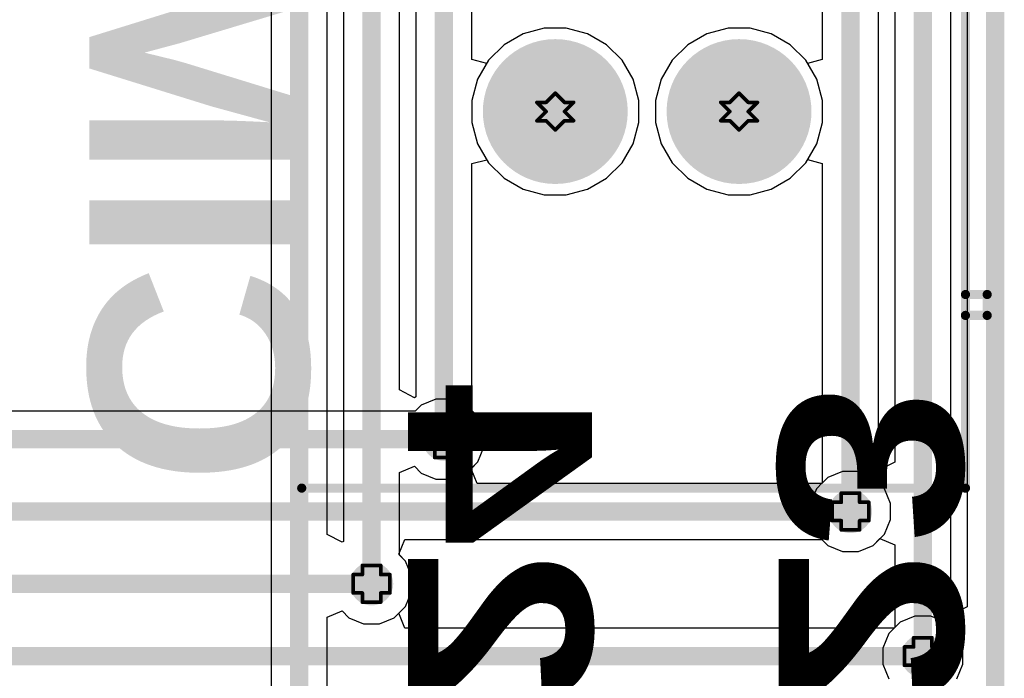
# Model space of a CAD drawing. Header units: inches. Extents: x -0.1 to 10.2, y 0 to 6.5.
# Tile 78 of 95: x 3.918 to 4.454, y 1.307 to 1.665. Entities that reach past the tile are written whole.
import ezdxf

# ---------------------------------------------------------------- set-up
doc = ezdxf.new("R2010")
doc.units = ezdxf.units.IN
doc.header["$MEASUREMENT"] = 0
for name, color, linetype in [('Bottom Layer', 5, 'Continuous'), ('Bottom Overlay', 54, 'Continuous'), ('Bottom Solder', 6, 'Continuous'), ('Drill Drawing', 1, 'Continuous'), ('Multi-Layer', 9, 'Continuous'), ('Pad Holes', 156, 'Continuous'), ('Top Layer', 1, 'Continuous'), ('Top Solder', 216, 'Continuous'), ('Via Holes', 16, 'Continuous')]:
    doc.layers.add(name, color=color, linetype=linetype)
doc.styles.add('Arial Black_Bold', font='txt', dxfattribs={"height": 0.2})
doc.styles.add('Arial_Bold', font='txt', dxfattribs={"height": 0.2})

# ---------------------------------------------------------------- blocks, each defined once
blk = doc.blocks.new('X9555WV_2_12_6TV01_B_53')
at = {"layer": 'Bottom Layer'}
h = blk.add_hatch(color=5, dxfattribs=at)
edge = h.paths.add_edge_path()
edge.add_arc((0.55, 0.05), 0.03543, 0, 360)
h = blk.add_hatch(color=5, dxfattribs=at)
edge = h.paths.add_edge_path()
edge.add_arc((0.55, -0.05), 0.03543, 0, 360)
at = {"layer": 'Bottom Solder'}
h = blk.add_hatch(color=6, dxfattribs=at)
edge = h.paths.add_edge_path()
edge.add_arc((0.55, 0.05), 0.03943, 0, 360)
h = blk.add_hatch(color=6, dxfattribs=at)
edge = h.paths.add_edge_path()
edge.add_arc((0.55, -0.05), 0.03943, 0, 360)
at = {"layer": 'Multi-Layer'}
h = blk.add_hatch(color=9, dxfattribs=at)
edge = h.paths.add_edge_path()
edge.add_arc((0.55, 0.05), 0.03543, 0, 360)
h = blk.add_hatch(color=9, dxfattribs=at)
edge = h.paths.add_edge_path()
edge.add_arc((0.55, -0.05), 0.03543, 0, 360)
at = {"layer": 'Pad Holes'}
h = blk.add_hatch(color=7, dxfattribs=at)
edge = h.paths.add_edge_path()
edge.add_arc((0.55, 0.05), 0.02165, 0, 360)
h = blk.add_hatch(color=7, dxfattribs=at)
edge = h.paths.add_edge_path()
edge.add_arc((0.55, -0.05), 0.02165, 0, 360)
at = {"layer": 'Top Layer'}
h = blk.add_hatch(color=1, dxfattribs=at)
edge = h.paths.add_edge_path()
edge.add_arc((0.55, 0.05), 0.03543, 0, 360)
h = blk.add_hatch(color=1, dxfattribs=at)
edge = h.paths.add_edge_path()
edge.add_arc((0.55, -0.05), 0.03543, 0, 360)
at = {"layer": 'Top Solder'}
h = blk.add_hatch(color=216, dxfattribs=at)
edge = h.paths.add_edge_path()
edge.add_arc((0.55, 0.05), 0.03943, 0, 360)
h = blk.add_hatch(color=216, dxfattribs=at)
edge = h.paths.add_edge_path()
edge.add_arc((0.55, -0.05), 0.03943, 0, 360)
at = {"layer": 'Bottom Overlay', "const_width": 0.005}
for points in [[(0.6496, 0.17323), (0.6496, 0.18504)], [(0.66097, 0.18504), (0.6496, 0.18504)], [(0.66097, 0.17323), (0.66097, 0.18504)], [(0.755, 0.17323), (-0.755, 0.17323)], [(0.755, -0.188), (0.755, 0.17323)], [(0.755, -0.188), (-0.755, -0.188)]]:
    blk.add_lwpolyline(points, dxfattribs=at)
at = {"layer": 'Bottom Overlay', "const_width": 0.0025}
for points in [[(0.64835, 0.18504, 1), (0.65085, 0.18504, 1)], [(0.64835, 0.18504, 1), (0.65085, 0.18504, 1)], [(0.65972, 0.18504, 1), (0.66221, 0.18504, 1)], [(0.65972, 0.18504, 1), (0.66221, 0.18504, 1)], [(0.64835, 0.17323, 1), (0.65085, 0.17323, 1)], [(0.65972, 0.17323, 1), (0.66221, 0.17323, 1)], [(0.75375, 0.17323, 1), (0.75625, 0.17323, 1)], [(0.75375, 0.17323, 1), (0.75625, 0.17323, 1)], [(0.75375, -0.188, 1), (0.75625, -0.188, 1)], [(0.75375, -0.188, 1), (0.75625, -0.188, 1)]]:
    blk.add_lwpolyline(points, format="xyb", close=True, dxfattribs=at)

msp = doc.modelspace()

# ---------------------------------------------------------------- hatches: boundary and pattern name
at = {"layer": 'Bottom Layer'}
h = msp.add_hatch(color=5, dxfattribs=at)
edge = h.paths.add_edge_path()
edge.add_arc((4.14882, 1.43701), 0.01181, 0, 360)
h = msp.add_hatch(color=5, dxfattribs=at)
edge = h.paths.add_edge_path()
edge.add_arc((4.37008, 1.39764), 0.01181, 0, 360)
h = msp.add_hatch(color=5, dxfattribs=at)
edge = h.paths.add_edge_path()
edge.add_arc((4.10945, 1.35827), 0.01181, 0, 360)
h = msp.add_hatch(color=5, dxfattribs=at)
edge = h.paths.add_edge_path()
edge.add_arc((4.40945, 1.3189), 0.01181, 0, 360)
at = {"layer": 'Top Layer'}
h = msp.add_hatch(color=1, dxfattribs=at)
edge = h.paths.add_edge_path()
edge.add_arc((4.14882, 1.43701), 0.01181, 0, 360)
h = msp.add_hatch(color=1, dxfattribs=at)
edge = h.paths.add_edge_path()
edge.add_arc((4.37008, 1.39764), 0.01181, 0, 360)
h = msp.add_hatch(color=1, dxfattribs=at)
edge = h.paths.add_edge_path()
edge.add_arc((4.10945, 1.35827), 0.01181, 0, 360)
h = msp.add_hatch(color=1, dxfattribs=at)
edge = h.paths.add_edge_path()
edge.add_arc((4.40945, 1.3189), 0.01181, 0, 360)
at = {"layer": 'Via Holes'}
h = msp.add_hatch(color=7, dxfattribs=at)
edge = h.paths.add_edge_path()
edge.add_arc((4.14882, 1.43701), 0.00591, 0, 360)
h = msp.add_hatch(color=7, dxfattribs=at)
edge = h.paths.add_edge_path()
edge.add_arc((4.37008, 1.39764), 0.00591, 0, 360)
h = msp.add_hatch(color=7, dxfattribs=at)
edge = h.paths.add_edge_path()
edge.add_arc((4.10945, 1.35827), 0.00591, 0, 360)
h = msp.add_hatch(color=7, dxfattribs=at)
edge = h.paths.add_edge_path()
edge.add_arc((4.40945, 1.3189), 0.00591, 0, 360)

# ---------------------------------------------------------------- linework, layer by layer
at = {"layer": 'Bottom Layer'}
for p, q in [((4.05478, 1.88583), (4.05478, 1.29508)), ((4.08537, 1.38513), (4.08537, 1.88583)), ((4.43352, 1.88583), (4.43352, 1.34576)), ((4.09415, 1.78346), (4.09415, 1.38137)), ((4.12474, 1.46387), (4.12474, 1.78346)), ((4.39415, 1.78346), (4.39415, 1.4245)), ((4.42474, 1.342), (4.42474, 1.78346)), ((4.13352, 1.69685), (4.13352, 1.46011)), ((4.38537, 1.42074), (4.38537, 1.69685)), ((4.16411, 1.6437), (4.16411, 1.68701)), ((4.35478, 1.68702), (4.35478, 1.64369)), ((4.19191, 1.65769), (4.18155, 1.65171)), ((4.20346, 1.66079), (4.19191, 1.65769)), ((4.21543, 1.66079), (4.20346, 1.66079)), ((4.22698, 1.65769), (4.21543, 1.66079)), ((4.23734, 1.65171), (4.22698, 1.65769)), ((4.29191, 1.65769), (4.28155, 1.65171)), ((4.30346, 1.66079), (4.29191, 1.65769)), ((4.31543, 1.66079), (4.30346, 1.66079)), ((4.32698, 1.65769), (4.31543, 1.66079)), ((4.33734, 1.65171), (4.32698, 1.65769)), ((4.18155, 1.65171), (4.17309, 1.64325)), ((4.2458, 1.64325), (4.23734, 1.65171)), ((4.28155, 1.65171), (4.27309, 1.64325)), ((4.3458, 1.64325), (4.33734, 1.65171)), ((4.17211, 1.64156), (4.16411, 1.6437)), ((4.17309, 1.64325), (4.17211, 1.64156)), ((4.25178, 1.63289), (4.2458, 1.64325)), ((4.27309, 1.64325), (4.26711, 1.63289)), ((4.34678, 1.64155), (4.3458, 1.64325)), ((4.35478, 1.64369), (4.34678, 1.64155)), ((4.25488, 1.62134), (4.25178, 1.63289)), ((4.26711, 1.63289), (4.26401, 1.62134)), ((4.25488, 1.60937), (4.25488, 1.62134)), ((4.26401, 1.62134), (4.26401, 1.60937)), ((4.25178, 1.59782), (4.25488, 1.60937)), ((4.26401, 1.60937), (4.26711, 1.59782)), ((4.2458, 1.58746), (4.25178, 1.59782)), ((4.26711, 1.59782), (4.27309, 1.58746)), ((4.16411, 1.58701), (4.17211, 1.58915)), ((4.16411, 1.45256), (4.16411, 1.58701)), ((4.17211, 1.58915), (4.17309, 1.58746)), ((4.17309, 1.58746), (4.18155, 1.579)), ((4.23734, 1.579), (4.2458, 1.58746)), ((4.27309, 1.58746), (4.28155, 1.579)), ((4.33734, 1.579), (4.3458, 1.58746)), ((4.3458, 1.58746), (4.34678, 1.58916)), ((4.34678, 1.58916), (4.35478, 1.58702)), ((4.35478, 1.58702), (4.35478, 1.41319)), ((4.18155, 1.579), (4.19191, 1.57302)), ((4.22698, 1.57302), (4.23734, 1.579)), ((4.28155, 1.579), (4.29191, 1.57302)), ((4.32698, 1.57302), (4.33734, 1.579)), ((4.19191, 1.57302), (4.20346, 1.56992)), ((4.21543, 1.56992), (4.22698, 1.57302)), ((4.29191, 1.57302), (4.30346, 1.56992)), ((4.31543, 1.56992), (4.32698, 1.57302)), ((4.20346, 1.56992), (4.21543, 1.56992)), ((4.30346, 1.56992), (4.31543, 1.56992)), ((4.13274, 1.45959), (4.12474, 1.46387)), ((4.13352, 1.46011), (4.13274, 1.45959)), ((4.16731, 1.44936), (4.16411, 1.45256)), ((4.17063, 1.44135), (4.16731, 1.44936)), ((4.17063, 1.43267), (4.17063, 1.44135)), ((4.16731, 1.42465), (4.17063, 1.43267)), ((4.12474, 1.41892), (4.13274, 1.42224)), ((4.13274, 1.42224), (4.13646, 1.41852)), ((4.16117, 1.41852), (4.16731, 1.42465)), ((4.38615, 1.42022), (4.38537, 1.42074)), ((4.39415, 1.4245), (4.38615, 1.42022)), ((4.12474, 1.37382), (4.12474, 1.41892)), ((4.13646, 1.41852), (4.14448, 1.4152)), ((4.14448, 1.4152), (4.15316, 1.4152)), ((4.15316, 1.4152), (4.16117, 1.41852)), ((4.35159, 1.40999), (4.34827, 1.40198)), ((4.35478, 1.41319), (4.35159, 1.40999)), ((4.34827, 1.40198), (4.34827, 1.3933)), ((4.34827, 1.3933), (4.35159, 1.38528)), ((4.09337, 1.38085), (4.08537, 1.38513)), ((4.35159, 1.38528), (4.35772, 1.37915)), ((4.38243, 1.37915), (4.38615, 1.38287)), ((4.38615, 1.38287), (4.39415, 1.37955)), ((4.09415, 1.38137), (4.09337, 1.38085)), ((4.35772, 1.37915), (4.36574, 1.37583)), ((4.37442, 1.37583), (4.38243, 1.37915)), ((4.39415, 1.37955), (4.39415, 1.33445)), ((4.12794, 1.37062), (4.12474, 1.37382)), ((4.36574, 1.37583), (4.37442, 1.37583)), ((4.13126, 1.36261), (4.12794, 1.37062)), ((4.13126, 1.35393), (4.13126, 1.36261)), ((4.12794, 1.34591), (4.13126, 1.35393)), ((4.1218, 1.33978), (4.12794, 1.34591)), ((4.43352, 1.34576), (4.42552, 1.34148)), ((4.08537, 1.34018), (4.09337, 1.3435)), ((4.08537, 1.29508), (4.08537, 1.34018)), ((4.09337, 1.3435), (4.09709, 1.33978)), ((4.09709, 1.33978), (4.10511, 1.33646)), ((4.11379, 1.33646), (4.1218, 1.33978)), ((4.42552, 1.34148), (4.42474, 1.342)), ((4.10511, 1.33646), (4.11379, 1.33646)), ((4.39415, 1.33445), (4.39096, 1.33125)), ((4.39096, 1.33125), (4.38764, 1.32324)), ((4.38764, 1.32324), (4.38764, 1.31456)), ((4.38764, 1.31456), (4.39096, 1.30654))]:
    msp.add_line(p, q, dxfattribs=at)
at = {"layer": 'Bottom Layer', "const_width": 0.01}
for points in [[(4.07008, 1.27953), (4.07008, 1.88583)], [(4.44882, 1.24016), (4.44882, 1.88583)], [(4.10945, 1.35827), (4.10945, 1.78346)], [(4.40945, 1.3189), (4.40945, 1.78346)], [(4.14882, 1.43701), (4.14882, 1.69685)], [(4.37008, 1.39764), (4.37008, 1.69685)]]:
    msp.add_lwpolyline(points, dxfattribs=at)
at = {"layer": 'Bottom Layer', "const_width": 0.005}
for points in [[(4.14632, 1.43701, 1), (4.15132, 1.43701, 1)], [(4.36758, 1.39764, 1), (4.37258, 1.39764, 1)], [(4.10695, 1.35827, 1), (4.11195, 1.35827, 1)], [(4.40695, 1.3189, 1), (4.41195, 1.3189, 1)]]:
    msp.add_lwpolyline(points, format="xyb", close=True, dxfattribs=at)
at = {"layer": 'Drill Drawing', "const_width": 0.002}
for points in [[(4.20445, 1.62035), (4.20945, 1.62535)], [(4.20945, 1.62535), (4.21445, 1.62035)], [(4.30445, 1.62035), (4.30945, 1.62535)], [(4.30945, 1.62535), (4.31445, 1.62035)], [(4.19945, 1.62035), (4.20445, 1.61535)], [(4.19945, 1.62035), (4.20445, 1.62035)], [(4.21445, 1.62035), (4.21945, 1.62035)], [(4.21445, 1.61535), (4.21945, 1.62035)], [(4.29945, 1.62035), (4.30445, 1.61535)], [(4.29945, 1.62035), (4.30445, 1.62035)], [(4.31445, 1.62035), (4.31945, 1.62035)], [(4.31445, 1.61535), (4.31945, 1.62035)], [(4.19945, 1.61035), (4.20445, 1.61535)], [(4.21445, 1.61535), (4.21945, 1.61035)], [(4.29945, 1.61035), (4.30445, 1.61535)], [(4.31445, 1.61535), (4.31945, 1.61035)], [(4.19945, 1.61035), (4.20445, 1.61035)], [(4.20445, 1.61035), (4.20945, 1.60535)], [(4.20945, 1.60535), (4.21445, 1.61035)], [(4.21445, 1.61035), (4.21945, 1.61035)], [(4.29945, 1.61035), (4.30445, 1.61035)], [(4.30445, 1.61035), (4.30945, 1.60535)], [(4.30945, 1.60535), (4.31445, 1.61035)], [(4.31445, 1.61035), (4.31945, 1.61035)], [(4.14382, 1.44201), (4.14382, 1.44701)], [(4.14382, 1.44701), (4.15382, 1.44701)], [(4.15382, 1.44201), (4.15382, 1.44701)], [(4.13882, 1.43201), (4.13882, 1.44201)], [(4.13882, 1.44201), (4.14382, 1.44201)], [(4.15382, 1.44201), (4.15882, 1.44201)], [(4.15882, 1.43201), (4.15882, 1.44201)], [(4.13882, 1.43201), (4.14382, 1.43201)], [(4.14382, 1.42701), (4.14382, 1.43201)], [(4.15382, 1.43201), (4.15882, 1.43201)], [(4.15382, 1.42701), (4.15382, 1.43201)], [(4.14382, 1.42701), (4.15382, 1.42701)], [(4.36508, 1.40264), (4.36508, 1.40764)], [(4.36508, 1.40764), (4.37508, 1.40764)], [(4.37508, 1.40264), (4.37508, 1.40764)], [(4.36008, 1.39264), (4.36008, 1.40264)], [(4.36008, 1.40264), (4.36508, 1.40264)], [(4.37508, 1.40264), (4.38008, 1.40264)], [(4.38008, 1.39264), (4.38008, 1.40264)], [(4.36008, 1.39264), (4.36508, 1.39264)], [(4.36508, 1.38764), (4.36508, 1.39264)], [(4.37508, 1.39264), (4.38008, 1.39264)], [(4.37508, 1.38764), (4.37508, 1.39264)], [(4.36508, 1.38764), (4.37508, 1.38764)], [(4.10445, 1.36327), (4.10445, 1.36827)], [(4.10445, 1.36827), (4.11445, 1.36827)], [(4.11445, 1.36327), (4.11445, 1.36827)], [(4.09945, 1.35327), (4.09945, 1.36327)], [(4.09945, 1.36327), (4.10445, 1.36327)], [(4.11445, 1.36327), (4.11945, 1.36327)], [(4.11945, 1.35327), (4.11945, 1.36327)], [(4.09945, 1.35327), (4.10445, 1.35327)], [(4.10445, 1.34827), (4.10445, 1.35327)], [(4.11445, 1.35327), (4.11945, 1.35327)], [(4.11445, 1.34827), (4.11445, 1.35327)], [(4.10445, 1.34827), (4.11445, 1.34827)], [(4.40445, 1.3239), (4.40445, 1.3289)], [(4.40445, 1.3289), (4.41445, 1.3289)], [(4.41445, 1.3239), (4.41445, 1.3289)], [(4.39945, 1.3139), (4.39945, 1.3239)], [(4.39945, 1.3239), (4.40445, 1.3239)], [(4.41445, 1.3239), (4.41945, 1.3239)], [(4.41945, 1.3139), (4.41945, 1.3239)], [(4.39945, 1.3139), (4.40445, 1.3139)], [(4.40445, 1.3089), (4.40445, 1.3139)], [(4.41445, 1.3139), (4.41945, 1.3139)], [(4.41445, 1.3089), (4.41445, 1.3139)], [(4.40445, 1.3089), (4.41445, 1.3089)]]:
    msp.add_lwpolyline(points, dxfattribs=at)
at = {"layer": 'Drill Drawing', "const_width": 0.001}
for points in [[(4.20895, 1.62535, 1), (4.20995, 1.62535, 1)], [(4.20895, 1.62535, 1), (4.20995, 1.62535, 1)], [(4.30895, 1.62535, 1), (4.30995, 1.62535, 1)], [(4.30895, 1.62535, 1), (4.30995, 1.62535, 1)], [(4.19895, 1.62035, 1), (4.19995, 1.62035, 1)], [(4.19895, 1.62035, 1), (4.19995, 1.62035, 1)], [(4.20395, 1.62035, 1), (4.20495, 1.62035, 1)], [(4.20395, 1.62035, 1), (4.20495, 1.62035, 1)], [(4.21395, 1.62035, 1), (4.21495, 1.62035, 1)], [(4.21395, 1.62035, 1), (4.21495, 1.62035, 1)], [(4.21895, 1.62035, 1), (4.21995, 1.62035, 1)], [(4.21895, 1.62035, 1), (4.21995, 1.62035, 1)], [(4.29895, 1.62035, 1), (4.29995, 1.62035, 1)], [(4.29895, 1.62035, 1), (4.29995, 1.62035, 1)], [(4.30395, 1.62035, 1), (4.30495, 1.62035, 1)], [(4.30395, 1.62035, 1), (4.30495, 1.62035, 1)], [(4.31395, 1.62035, 1), (4.31495, 1.62035, 1)], [(4.31395, 1.62035, 1), (4.31495, 1.62035, 1)], [(4.31895, 1.62035, 1), (4.31995, 1.62035, 1)], [(4.31895, 1.62035, 1), (4.31995, 1.62035, 1)], [(4.20395, 1.61535, 1), (4.20495, 1.61535, 1)], [(4.20395, 1.61535, 1), (4.20495, 1.61535, 1)], [(4.21395, 1.61535, 1), (4.21495, 1.61535, 1)], [(4.21395, 1.61535, 1), (4.21495, 1.61535, 1)], [(4.30395, 1.61535, 1), (4.30495, 1.61535, 1)], [(4.30395, 1.61535, 1), (4.30495, 1.61535, 1)], [(4.31395, 1.61535, 1), (4.31495, 1.61535, 1)], [(4.31395, 1.61535, 1), (4.31495, 1.61535, 1)], [(4.19895, 1.61035, 1), (4.19995, 1.61035, 1)], [(4.19895, 1.61035, 1), (4.19995, 1.61035, 1)], [(4.20395, 1.61035, 1), (4.20495, 1.61035, 1)], [(4.20395, 1.61035, 1), (4.20495, 1.61035, 1)], [(4.21395, 1.61035, 1), (4.21495, 1.61035, 1)], [(4.21395, 1.61035, 1), (4.21495, 1.61035, 1)], [(4.21895, 1.61035, 1), (4.21995, 1.61035, 1)], [(4.21895, 1.61035, 1), (4.21995, 1.61035, 1)], [(4.29895, 1.61035, 1), (4.29995, 1.61035, 1)], [(4.29895, 1.61035, 1), (4.29995, 1.61035, 1)], [(4.30395, 1.61035, 1), (4.30495, 1.61035, 1)], [(4.30395, 1.61035, 1), (4.30495, 1.61035, 1)], [(4.31395, 1.61035, 1), (4.31495, 1.61035, 1)], [(4.31395, 1.61035, 1), (4.31495, 1.61035, 1)], [(4.31895, 1.61035, 1), (4.31995, 1.61035, 1)], [(4.31895, 1.61035, 1), (4.31995, 1.61035, 1)], [(4.20895, 1.60535, 1), (4.20995, 1.60535, 1)], [(4.20895, 1.60535, 1), (4.20995, 1.60535, 1)], [(4.30895, 1.60535, 1), (4.30995, 1.60535, 1)], [(4.30895, 1.60535, 1), (4.30995, 1.60535, 1)], [(4.14332, 1.44701, 1), (4.14432, 1.44701, 1)], [(4.14332, 1.44701, 1), (4.14432, 1.44701, 1)], [(4.15332, 1.44701, 1), (4.15432, 1.44701, 1)], [(4.15332, 1.44701, 1), (4.15432, 1.44701, 1)], [(4.13832, 1.44201, 1), (4.13932, 1.44201, 1)], [(4.13832, 1.44201, 1), (4.13932, 1.44201, 1)], [(4.14332, 1.44201, 1), (4.14432, 1.44201, 1)], [(4.14332, 1.44201, 1), (4.14432, 1.44201, 1)], [(4.15332, 1.44201, 1), (4.15432, 1.44201, 1)], [(4.15332, 1.44201, 1), (4.15432, 1.44201, 1)], [(4.15832, 1.44201, 1), (4.15932, 1.44201, 1)], [(4.15832, 1.44201, 1), (4.15932, 1.44201, 1)], [(4.13832, 1.43201, 1), (4.13932, 1.43201, 1)], [(4.13832, 1.43201, 1), (4.13932, 1.43201, 1)], [(4.14332, 1.43201, 1), (4.14432, 1.43201, 1)], [(4.14332, 1.43201, 1), (4.14432, 1.43201, 1)], [(4.15332, 1.43201, 1), (4.15432, 1.43201, 1)], [(4.15332, 1.43201, 1), (4.15432, 1.43201, 1)], [(4.15832, 1.43201, 1), (4.15932, 1.43201, 1)], [(4.15832, 1.43201, 1), (4.15932, 1.43201, 1)], [(4.14332, 1.42701, 1), (4.14432, 1.42701, 1)], [(4.14332, 1.42701, 1), (4.14432, 1.42701, 1)], [(4.15332, 1.42701, 1), (4.15432, 1.42701, 1)], [(4.15332, 1.42701, 1), (4.15432, 1.42701, 1)], [(4.36458, 1.40764, 1), (4.36558, 1.40764, 1)], [(4.36458, 1.40764, 1), (4.36558, 1.40764, 1)], [(4.37458, 1.40764, 1), (4.37558, 1.40764, 1)], [(4.37458, 1.40764, 1), (4.37558, 1.40764, 1)], [(4.35958, 1.40264, 1), (4.36058, 1.40264, 1)], [(4.35958, 1.40264, 1), (4.36058, 1.40264, 1)], [(4.36458, 1.40264, 1), (4.36558, 1.40264, 1)], [(4.36458, 1.40264, 1), (4.36558, 1.40264, 1)], [(4.37458, 1.40264, 1), (4.37558, 1.40264, 1)], [(4.37458, 1.40264, 1), (4.37558, 1.40264, 1)], [(4.37958, 1.40264, 1), (4.38058, 1.40264, 1)], [(4.37958, 1.40264, 1), (4.38058, 1.40264, 1)], [(4.35958, 1.39264, 1), (4.36058, 1.39264, 1)], [(4.35958, 1.39264, 1), (4.36058, 1.39264, 1)], [(4.36458, 1.39264, 1), (4.36558, 1.39264, 1)], [(4.36458, 1.39264, 1), (4.36558, 1.39264, 1)], [(4.37458, 1.39264, 1), (4.37558, 1.39264, 1)], [(4.37458, 1.39264, 1), (4.37558, 1.39264, 1)], [(4.37958, 1.39264, 1), (4.38058, 1.39264, 1)], [(4.37958, 1.39264, 1), (4.38058, 1.39264, 1)], [(4.36458, 1.38764, 1), (4.36558, 1.38764, 1)], [(4.36458, 1.38764, 1), (4.36558, 1.38764, 1)], [(4.37458, 1.38764, 1), (4.37558, 1.38764, 1)], [(4.37458, 1.38764, 1), (4.37558, 1.38764, 1)], [(4.10395, 1.36827, 1), (4.10495, 1.36827, 1)], [(4.10395, 1.36827, 1), (4.10495, 1.36827, 1)], [(4.11395, 1.36827, 1), (4.11495, 1.36827, 1)], [(4.11395, 1.36827, 1), (4.11495, 1.36827, 1)], [(4.09895, 1.36327, 1), (4.09995, 1.36327, 1)], [(4.09895, 1.36327, 1), (4.09995, 1.36327, 1)], [(4.10395, 1.36327, 1), (4.10495, 1.36327, 1)], [(4.10395, 1.36327, 1), (4.10495, 1.36327, 1)], [(4.11395, 1.36327, 1), (4.11495, 1.36327, 1)], [(4.11395, 1.36327, 1), (4.11495, 1.36327, 1)], [(4.11895, 1.36327, 1), (4.11995, 1.36327, 1)], [(4.11895, 1.36327, 1), (4.11995, 1.36327, 1)], [(4.09895, 1.35327, 1), (4.09995, 1.35327, 1)], [(4.09895, 1.35327, 1), (4.09995, 1.35327, 1)], [(4.10395, 1.35327, 1), (4.10495, 1.35327, 1)], [(4.10395, 1.35327, 1), (4.10495, 1.35327, 1)], [(4.11395, 1.35327, 1), (4.11495, 1.35327, 1)], [(4.11395, 1.35327, 1), (4.11495, 1.35327, 1)], [(4.11895, 1.35327, 1), (4.11995, 1.35327, 1)], [(4.11895, 1.35327, 1), (4.11995, 1.35327, 1)], [(4.10395, 1.34827, 1), (4.10495, 1.34827, 1)], [(4.10395, 1.34827, 1), (4.10495, 1.34827, 1)], [(4.11395, 1.34827, 1), (4.11495, 1.34827, 1)], [(4.11395, 1.34827, 1), (4.11495, 1.34827, 1)], [(4.40395, 1.3289, 1), (4.40495, 1.3289, 1)], [(4.40395, 1.3289, 1), (4.40495, 1.3289, 1)], [(4.41395, 1.3289, 1), (4.41495, 1.3289, 1)], [(4.41395, 1.3289, 1), (4.41495, 1.3289, 1)], [(4.39895, 1.3239, 1), (4.39995, 1.3239, 1)], [(4.39895, 1.3239, 1), (4.39995, 1.3239, 1)], [(4.40395, 1.3239, 1), (4.40495, 1.3239, 1)], [(4.40395, 1.3239, 1), (4.40495, 1.3239, 1)], [(4.41395, 1.3239, 1), (4.41495, 1.3239, 1)], [(4.41395, 1.3239, 1), (4.41495, 1.3239, 1)], [(4.41895, 1.3239, 1), (4.41995, 1.3239, 1)], [(4.41895, 1.3239, 1), (4.41995, 1.3239, 1)], [(4.39895, 1.3139, 1), (4.39995, 1.3139, 1)], [(4.39895, 1.3139, 1), (4.39995, 1.3139, 1)], [(4.40395, 1.3139, 1), (4.40495, 1.3139, 1)], [(4.40395, 1.3139, 1), (4.40495, 1.3139, 1)], [(4.41395, 1.3139, 1), (4.41495, 1.3139, 1)], [(4.41395, 1.3139, 1), (4.41495, 1.3139, 1)], [(4.41895, 1.3139, 1), (4.41995, 1.3139, 1)], [(4.41895, 1.3139, 1), (4.41995, 1.3139, 1)], [(4.40395, 1.3089, 1), (4.40495, 1.3089, 1)], [(4.40395, 1.3089, 1), (4.40495, 1.3089, 1)], [(4.41395, 1.3089, 1), (4.41495, 1.3089, 1)], [(4.41395, 1.3089, 1), (4.41495, 1.3089, 1)]]:
    msp.add_lwpolyline(points, format="xyb", close=True, dxfattribs=at)
at = {"layer": 'Top Layer'}
for p, q in [((4.19191, 1.65769), (4.18155, 1.65171)), ((4.20346, 1.66079), (4.19191, 1.65769)), ((4.21543, 1.66079), (4.20346, 1.66079)), ((4.22698, 1.65769), (4.21543, 1.66079)), ((4.23734, 1.65171), (4.22698, 1.65769)), ((4.29191, 1.65769), (4.28155, 1.65171)), ((4.30346, 1.66079), (4.29191, 1.65769)), ((4.31543, 1.66079), (4.30346, 1.66079)), ((4.32698, 1.65769), (4.31543, 1.66079)), ((4.33734, 1.65171), (4.32698, 1.65769)), ((4.18155, 1.65171), (4.17309, 1.64325)), ((4.2458, 1.64325), (4.23734, 1.65171)), ((4.28155, 1.65171), (4.27309, 1.64325)), ((4.3458, 1.64325), (4.33734, 1.65171)), ((4.17309, 1.64325), (4.16711, 1.63289)), ((4.25178, 1.63289), (4.2458, 1.64325)), ((4.27309, 1.64325), (4.26711, 1.63289)), ((4.35178, 1.63289), (4.3458, 1.64325)), ((4.16711, 1.63289), (4.16401, 1.62134)), ((4.25488, 1.62134), (4.25178, 1.63289)), ((4.26711, 1.63289), (4.26401, 1.62134)), ((4.35488, 1.62134), (4.35178, 1.63289)), ((4.16401, 1.62134), (4.16401, 1.60937)), ((4.25488, 1.60937), (4.25488, 1.62134)), ((4.26401, 1.62134), (4.26401, 1.60937)), ((4.35488, 1.60937), (4.35488, 1.62134)), ((4.16401, 1.60937), (4.16711, 1.59782)), ((4.25178, 1.59782), (4.25488, 1.60937)), ((4.26401, 1.60937), (4.26711, 1.59782)), ((4.35178, 1.59782), (4.35488, 1.60937)), ((4.16711, 1.59782), (4.17309, 1.58746)), ((4.2458, 1.58746), (4.25178, 1.59782)), ((4.26711, 1.59782), (4.27309, 1.58746)), ((4.3458, 1.58746), (4.35178, 1.59782)), ((4.17309, 1.58746), (4.18155, 1.579)), ((4.23734, 1.579), (4.2458, 1.58746)), ((4.27309, 1.58746), (4.28155, 1.579)), ((4.33734, 1.579), (4.3458, 1.58746)), ((4.18155, 1.579), (4.19191, 1.57302)), ((4.22698, 1.57302), (4.23734, 1.579)), ((4.28155, 1.579), (4.29191, 1.57302)), ((4.32698, 1.57302), (4.33734, 1.579)), ((4.19191, 1.57302), (4.20346, 1.56992)), ((4.21543, 1.56992), (4.22698, 1.57302)), ((4.29191, 1.57302), (4.30346, 1.56992)), ((4.31543, 1.56992), (4.32698, 1.57302)), ((4.20346, 1.56992), (4.21543, 1.56992)), ((4.30346, 1.56992), (4.31543, 1.56992)), ((4.14448, 1.45882), (4.13646, 1.4555)), ((4.15316, 1.45882), (4.14448, 1.45882)), ((4.16117, 1.4555), (4.15316, 1.45882)), ((4.13327, 1.4523), (3.21949, 1.4523)), ((4.13646, 1.4555), (4.13327, 1.4523)), ((4.16731, 1.44936), (4.16117, 1.4555)), ((4.17063, 1.44135), (4.16731, 1.44936)), ((4.17063, 1.43267), (4.17063, 1.44135)), ((4.16731, 1.42465), (4.17063, 1.43267)), ((4.16359, 1.42093), (4.16731, 1.42465)), ((4.1669, 1.41293), (4.16359, 1.42093)), ((4.35772, 1.41613), (4.35453, 1.41293)), ((4.36574, 1.41945), (4.35772, 1.41613)), ((4.37442, 1.41945), (4.36574, 1.41945)), ((4.38243, 1.41613), (4.37442, 1.41945)), ((4.38857, 1.40999), (4.38243, 1.41613)), ((4.35453, 1.41293), (4.1669, 1.41293)), ((4.39189, 1.40198), (4.38857, 1.40999)), ((4.39189, 1.3933), (4.39189, 1.40198)), ((4.38857, 1.38528), (4.39189, 1.3933)), ((4.38243, 1.37915), (4.38857, 1.38528)), ((4.12422, 1.37434), (4.12753, 1.38234)), ((4.12753, 1.38234), (4.35453, 1.38234)), ((4.35453, 1.38234), (4.35772, 1.37915)), ((4.35772, 1.37915), (4.36574, 1.37583)), ((4.37442, 1.37583), (4.38243, 1.37915)), ((4.12794, 1.37062), (4.12422, 1.37434)), ((4.36574, 1.37583), (4.37442, 1.37583)), ((4.13126, 1.36261), (4.12794, 1.37062)), ((4.13126, 1.35393), (4.13126, 1.36261)), ((4.12794, 1.34591), (4.13126, 1.35393)), ((4.12422, 1.34219), (4.12794, 1.34591)), ((4.12753, 1.33419), (4.12422, 1.34219)), ((4.40511, 1.34071), (4.39709, 1.33739)), ((4.41379, 1.34071), (4.40511, 1.34071)), ((4.4218, 1.33739), (4.41379, 1.34071)), ((4.39709, 1.33739), (4.3939, 1.33419)), ((4.42794, 1.33125), (4.4218, 1.33739)), ((4.3939, 1.33419), (4.12753, 1.33419)), ((4.43126, 1.32324), (4.42794, 1.33125)), ((4.43126, 1.31456), (4.43126, 1.32324)), ((4.42794, 1.30654), (4.43126, 1.31456))]:
    msp.add_line(p, q, dxfattribs=at)
at = {"layer": 'Top Layer', "const_width": 0.01}
for points in [[(3.20394, 1.43701), (4.14882, 1.43701)], [(4.14882, 1.43701), (4.15354, 1.43701)], [(3.4252, 1.39764), (4.37008, 1.39764)], [(3.16929, 1.35827), (4.10945, 1.35827)], [(4.10945, 1.35827), (4.11417, 1.35827)], [(3.46457, 1.3189), (4.40945, 1.3189)]]:
    msp.add_lwpolyline(points, dxfattribs=at)
at = {"layer": 'Top Layer', "const_width": 0.005}
for points in [[(4.14632, 1.43701, 1), (4.15132, 1.43701, 1)], [(4.14632, 1.43701, 1), (4.15132, 1.43701, 1)], [(4.15104, 1.43701, 1), (4.15604, 1.43701, 1)], [(4.36758, 1.39764, 1), (4.37258, 1.39764, 1)], [(4.10695, 1.35827, 1), (4.11195, 1.35827, 1)], [(4.10695, 1.35827, 1), (4.11195, 1.35827, 1)], [(4.11167, 1.35827, 1), (4.11667, 1.35827, 1)], [(4.40695, 1.3189, 1), (4.41195, 1.3189, 1)]]:
    msp.add_lwpolyline(points, format="xyb", close=True, dxfattribs=at)

# ---------------------------------------------------------------- block references
at = {"rotation": 270}
msp.add_blockref('X9555WV_2_12_6TV01_B_53', (4.25945, 2.16535), dxfattribs=at)

# ---------------------------------------------------------------- texts
at = {"layer": 'Bottom Overlay', "text_generation_flag": 2}
for s, height, style, p in [('CIM - BOARD NO.4', 0.119, 'Arial_Bold', (3.95583, 1.41188)), ('24', 0.1, 'Arial Black_Bold', (4.12934, 1.28924)), ('23', 0.1, 'Arial Black_Bold', (4.33108, 1.28924))]:
    msp.add_text(s, height=height, rotation=270, dxfattribs=dict(at, style=style)).set_placement(p)

doc.saveas('drawing.dxf')
